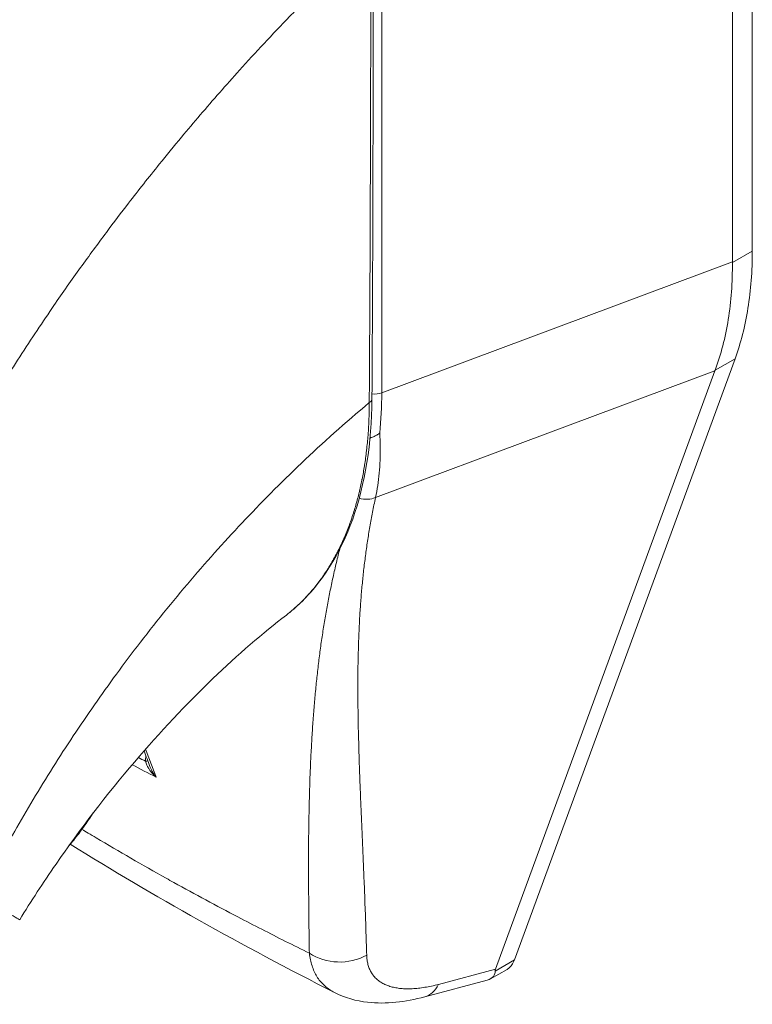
# Model space of a CAD drawing. Header units: inches. Extents: x 1 to 177, y 1 to 112.
# Tile 66 of 70: x 168.59 to 169.76, y 85.22 to 86.78. Entities that reach past the tile are written whole.
import ezdxf

# ---------------------------------------------------------------- set-up
doc = ezdxf.new("R2010")
doc.units = ezdxf.units.IN
doc.header["$LTSCALE"] = 10.666667
doc.header["$MEASUREMENT"] = 0
doc.layers.add('Visible (ANSI)', color=7, linetype='Continuous', lineweight=13)
doc.layers.add('Visible Narrow (ANSI)', color=7, linetype='Continuous', lineweight=18)

msp = doc.modelspace()

# ---------------------------------------------------------------- linework, layer by layer
at = {"layer": 'Visible (ANSI)'}
for p, q in [((169.7551, 86.4104), (169.7551, 87.2878)), ((169.7235, 86.3933), (169.7235, 87.2632)), ((169.3785, 85.2874), (169.7277, 86.2398)), ((169.3482, 85.2727), (169.6958, 86.2207)), ((169.0602, 85.6766), (169.0602, 85.6766)), ((169.1324, 85.6098), (169.1324, 85.6098)), ((169.1389, 85.4451), (169.1389, 85.4451)), ((169.3406, 85.2575), (169.3667, 85.2725)), ((169.2364, 85.229), (169.3353, 85.2553))]:
    msp.add_line(p, q, dxfattribs=at)
for centre, major_axis, ratio, start_param, end_param in [((168.5914, 86.7603), (-0.334, 0.58), 0.578093, 4.40779, 4.407791), ((168.5496, 86.7363), (0.4322, -0.7506), 0.578093, 6.171996, 6.172033), ((168.5496, 86.7363), (0.4519, -0.7847), 0.578093, 6.053216, 6.053257), ((169.656, 85.4223), (-0.3079, -0.1544), 0.107777, 6.169061, 6.237889)]:
    msp.add_ellipse(centre, major_axis=major_axis, ratio=ratio, start_param=start_param, end_param=end_param, dxfattribs=at)
for points in [[(169.1547, 86.9133), (169.1548, 86.667), (169.1542, 86.4211), (169.1528, 86.1756)], [(168.9477, 86.7021), (168.9477, 86.7021), (168.9477, 86.7021), (168.9477, 86.7021)], [(168.933, 86.6857), (168.933, 86.6857), (168.933, 86.6857), (168.933, 86.6857)], [(169.7235, 86.3933), (169.7235, 86.3929), (169.7235, 86.3926), (169.7235, 86.3922)], [(169.6961, 86.2216), (169.696, 86.2213), (169.6959, 86.221), (169.6958, 86.2207)], [(169.0172, 85.8338), (169.0172, 85.8338), (169.0172, 85.8338), (169.0172, 85.8338)], [(168.746, 85.7374), (168.746, 85.7374), (168.746, 85.7374), (168.746, 85.7374)], [(168.8012, 85.5937), (168.7981, 85.602), (168.795, 85.6103), (168.7919, 85.6186)], [(169.0936, 85.2356), (168.9469, 85.3102), (168.8067, 85.3889), (168.6749, 85.4706)], [(169.0936, 85.2356), (169.0936, 85.2356), (169.0936, 85.2356), (169.0936, 85.2356)]]:
    msp.add_open_spline(points, degree=3, dxfattribs=at)
for points, knots in [([(169.7551, 86.4104), (169.7551, 86.3787), (169.7528, 86.3484), (169.7436, 86.2912), (169.7367, 86.2644), (169.7277, 86.2398)], [0, 0, 0, 0, 0.294946, 0.294946, 0.5898921, 0.5898921, 0.5898921, 0.5898921]), ([(169.6961, 86.2216), (169.7054, 86.2464), (169.7124, 86.2733), (169.7216, 86.3305), (169.7238, 86.3607), (169.7235, 86.3922)], [-0.5896434, -0.5896434, -0.5896434, -0.5896434, -0.2948439, -0.2948439, 0, 0, 0, 0]), ([(169.1528, 86.1756), (169.1524, 86.106), (169.142, 86.0411), (169.1026, 85.9309), (169.073, 85.884), (169.0297, 85.8439), (169.0235, 85.8387), (169.0172, 85.8338)], [0, 0, 0, 0, 0.647391, 0.647391, 1.290893, 1.290893, 1.392362, 1.392362, 1.392362, 1.392362]), ([(169.1497, 86.114), (169.151, 86.1145), (169.1522, 86.115), (169.1554, 86.1164), (169.1573, 86.1172), (169.1608, 86.1192), (169.1625, 86.1202), (169.1644, 86.1217), (169.1647, 86.1219), (169.165, 86.1222)], [0.02312455, 0.02312455, 0.02312455, 0.02312455, 0.03464891, 0.03464891, 0.05076492, 0.05076492, 0.06565697, 0.06565697, 0.06905546, 0.06905546, 0.06905546, 0.06905546]), ([(169.0172, 85.8338), (168.9803, 85.8053), (168.9404, 85.7709), (168.8592, 85.693), (168.817, 85.6482), (168.7329, 85.5497), (168.6904, 85.4943), (168.6321, 85.4098), (168.6127, 85.3802), (168.5949, 85.3511)], [0, 0, 0, 0, 0.446381, 0.446381, 0.917028, 0.917028, 1.437182, 1.437182, 1.715865, 1.715865, 1.715865, 1.715865]), ([(168.6723, 85.4676), (168.6778, 85.474), (168.6831, 85.4806), (168.6964, 85.498), (168.7041, 85.509), (168.7115, 85.5203)], [4.8430268, 4.8430268, 4.8430268, 4.8430268, 4.9280206, 4.9280206, 5.0602925, 5.0602925, 5.0602925, 5.0602925]), ([(169.3785, 85.2874), (169.3774, 85.2844), (169.3747, 85.2793), (169.3703, 85.2748), (169.3675, 85.273), (169.3667, 85.2725)], [0, 0, 0, 0, 0.1629274, 0.3097424, 0.3660715, 0.3660715, 0.3660715, 0.3660715]), ([(169.3353, 85.2553), (169.3397, 85.2565), (169.343, 85.2586), (169.3473, 85.2642), (169.3478, 85.2673), (169.3477, 85.2696)], [-0.07791979, -0.07791979, -0.07791979, -0.07791979, -0.03979196, -0.03979196, 0, 0, 0, 0]), ([(169.2364, 85.229), (169.2055, 85.2207), (169.175, 85.2171), (169.1278, 85.2224), (169.1099, 85.2273), (169.0936, 85.2356)], [0, 0, 0, 0, 0.2802006, 0.2802006, 0.4544918, 0.4544918, 0.4544918, 0.4544918])]:
    msp.add_open_spline(points, degree=3, knots=knots, dxfattribs=at)
at = {"layer": 'Visible Narrow (ANSI)'}
for p, q in [((169.1683, 86.1858), (169.1683, 86.9431)), ((169.7551, 86.4104), (169.7235, 86.3922)), ((169.1683, 86.1858), (169.7235, 86.3933)), ((168.646, 86.3194), (168.646, 86.3195)), ((168.6101, 86.2659), (168.61, 86.2659)), ((169.7277, 86.2398), (169.6961, 86.2216)), ((169.1584, 86.0199), (169.6958, 86.2207)), ((168.9191, 85.9496), (168.9191, 85.9496)), ((169.0669, 85.7473), (169.0669, 85.7473)), ((169.0565, 85.6202), (169.0565, 85.6202)), ((169.055, 85.5872), (169.055, 85.5872)), ((169.1363, 85.508), (169.1363, 85.508)), ((169.0524, 85.4597), (169.0524, 85.4597)), ((169.1396, 85.4287), (169.1396, 85.4287)), ((169.3785, 85.2874), (169.3477, 85.2696)), ((169.2582, 85.2487), (169.3482, 85.2727))]:
    msp.add_line(p, q, dxfattribs=at)
for centre, major_axis, ratio, start_param, end_param in [((168.5497, 86.7363), (-0.3242, 0.5629), 0.578093, 4.366568, 4.36657), ((168.5497, 86.7363), (0.3084, -0.5355), 0.578093, 1.195007, 1.195009), ((169.157, 86.1951), (0.0197, 0), 0.575862, 4.268565, 4.268603), ((169.157, 86.1951), (0.0197, 0), 0.575862, 4.496178, 5.323254), ((168.6767, 86.4717), (-0.3457, 0.607), 0.575806, 3.816727, 3.931565), ((169.141, 86.1757), (0.0118, -0.0001), 0.57969, 5.407124, 6.283183), ((169.1409, 86.0451), (-0.0319, 0.0097), 0.823046, 1.56111, 2.375041), ((168.5747, 85.6312), (-0.1128, -0.1963), 0.578826, 2.345857, 2.345918), ((168.5608, 85.6392), (-0.1029, -0.1792), 0.578826, 2.080806, 2.081075), ((168.7873, 85.6037), (-0.0118, -0.0002), 0.178961, 2.18534, 2.655979), ((169.1023, 85.3511), (-0.0787, -0.0023), 0.851152, 0.87929, 2.110203), ((169.2161, 85.3051), (0.0203, -0.0761), 0.593599, 6.283185, 6.877153)]:
    msp.add_ellipse(centre, major_axis=major_axis, ratio=ratio, start_param=start_param, end_param=end_param, dxfattribs=at)
for points, knots in [([(168.4989, 86.0855), (168.5012, 86.0895), (168.5035, 86.0935), (168.5058, 86.0975), (168.5231, 86.1272), (168.5413, 86.1576), (168.5609, 86.189), (168.5634, 86.1931), (168.566, 86.1973), (168.5686, 86.2014), (168.5857, 86.2287), (168.6039, 86.2568), (168.6225, 86.2847), (168.6314, 86.298), (168.6403, 86.3112), (168.6492, 86.3242), (168.6633, 86.3446), (168.6773, 86.3646), (168.6913, 86.3841), (168.705, 86.4032), (168.7187, 86.4218), (168.7322, 86.44), (168.744, 86.4557), (168.7556, 86.4711), (168.7674, 86.4864), (168.7832, 86.5068), (168.7992, 86.5271), (168.816, 86.548), (168.8274, 86.5621), (168.8392, 86.5764), (168.8513, 86.591), (168.8705, 86.614), (168.8906, 86.6376), (168.9117, 86.6616), (168.9219, 86.6733), (168.9324, 86.685), (168.943, 86.6969), (168.9683, 86.7249), (168.9948, 86.7534), (169.0227, 86.7823), (169.0294, 86.7892), (169.0361, 86.7961), (169.0429, 86.8031), (169.0768, 86.8377), (169.1128, 86.8728), (169.1509, 86.9083)], [0, 0, 0, 0, 0.0152892, 0.0152892, 0.0152892, 0.1281656, 0.1281656, 0.1281656, 0.1428571, 0.1428571, 0.1428571, 0.2397281, 0.2397281, 0.2397281, 0.2857143, 0.2857143, 0.2857143, 0.3578831, 0.3578831, 0.3578831, 0.4285714, 0.4285714, 0.4285714, 0.4897426, 0.4897426, 0.4897426, 0.5714286, 0.5714286, 0.5714286, 0.6267197, 0.6267197, 0.6267197, 0.7142857, 0.7142857, 0.7142857, 0.756805, 0.756805, 0.756805, 0.8571429, 0.8571429, 0.8571429, 0.8810186, 0.8810186, 0.8810186, 1, 1, 1, 1]), ([(169.1485, 86.1703), (169.1489, 86.2307), (169.1492, 86.2913), (169.1495, 86.3492), (169.1498, 86.4071), (169.15, 86.4623), (169.1502, 86.5214), (169.1504, 86.5805), (169.1506, 86.6436), (169.1507, 86.7071), (169.1508, 86.7705), (169.1509, 86.8345), (169.1509, 86.9083)], [0, 0, 0, 0, 0.25, 0.25, 0.25, 0.5, 0.5, 0.5, 0.75, 0.75, 0.75, 1, 1, 1, 1]), ([(168.5322, 85.3878), (168.5464, 85.4165), (168.5622, 85.4467), (168.5802, 85.479), (168.5982, 85.5113), (168.6185, 85.5458), (168.6395, 85.5796), (168.6605, 85.6135), (168.6823, 85.6466), (168.7047, 85.6792), (168.7272, 85.7118), (168.7502, 85.7438), (168.7764, 85.778), (168.8025, 85.8123), (168.8317, 85.8487), (168.8604, 85.8827), (168.8892, 85.9166), (168.9174, 85.9482), (168.947, 85.9797), (168.9767, 86.0112), (169.0078, 86.0427), (169.0412, 86.0745), (169.0746, 86.1063), (169.1105, 86.1385), (169.1485, 86.1703)], [0, 0, 0, 0, 0.125, 0.125, 0.125, 0.25, 0.25, 0.25, 0.375, 0.375, 0.375, 0.5, 0.5, 0.5, 0.625, 0.625, 0.625, 0.75, 0.75, 0.75, 0.875, 0.875, 0.875, 1, 1, 1, 1]), ([(169.0172, 85.8338), (169.0178, 85.8342), (169.0183, 85.8347), (169.0189, 85.8351), (169.0201, 85.836), (169.0213, 85.837), (169.0225, 85.838), (169.0272, 85.8418), (169.0319, 85.846), (169.0367, 85.8504), (169.0378, 85.8515), (169.039, 85.8526), (169.0401, 85.8537), (169.0449, 85.8584), (169.0497, 85.8634), (169.0542, 85.8686), (169.0552, 85.8697), (169.0562, 85.8709), (169.0572, 85.872), (169.0618, 85.8773), (169.0661, 85.8828), (169.0702, 85.8884), (169.0711, 85.8895), (169.0719, 85.8907), (169.0727, 85.8918), (169.0768, 85.8976), (169.0808, 85.9035), (169.0846, 85.9096), (169.0853, 85.9107), (169.0859, 85.9118), (169.0866, 85.9129), (169.0904, 85.9191), (169.0939, 85.9255), (169.0973, 85.932), (169.0979, 85.933), (169.0984, 85.934), (169.0989, 85.9351), (169.1023, 85.9417), (169.1054, 85.9484), (169.1084, 85.9552), (169.1088, 85.9562), (169.1092, 85.9571), (169.1096, 85.9581), (169.1126, 85.965), (169.1153, 85.972), (169.1179, 85.9791), (169.1182, 85.9799), (169.1185, 85.9808), (169.1188, 85.9816), (169.1214, 85.9888), (169.1237, 85.9961), (169.1258, 86.0031), (169.126, 86.0038), (169.1263, 86.0045), (169.1265, 86.0052), (169.1285, 86.0123), (169.1303, 86.0191), (169.132, 86.0257), (169.1321, 86.0263), (169.1323, 86.0268), (169.1324, 86.0274), (169.134, 86.0341), (169.1355, 86.0407), (169.1368, 86.0475), (169.1369, 86.048), (169.137, 86.0485), (169.1371, 86.0489), (169.1385, 86.0558), (169.1398, 86.0629), (169.1409, 86.0702), (169.141, 86.0706), (169.141, 86.0709), (169.1411, 86.0713), (169.1422, 86.0787), (169.1432, 86.0862), (169.1441, 86.0939), (169.1442, 86.0942), (169.1442, 86.0945), (169.1442, 86.0948), (169.1451, 86.1026), (169.1459, 86.1106), (169.1465, 86.1189), (169.1465, 86.1191), (169.1465, 86.1193), (169.1466, 86.1194), (169.1472, 86.1279), (169.1477, 86.1366), (169.148, 86.1451), (169.1483, 86.1537), (169.1485, 86.1621), (169.1485, 86.1703)], [0.6998682, 0.6998682, 0.6998682, 0.6998682, 0.7017394, 0.7017394, 0.7017394, 0.7058824, 0.7058824, 0.7058824, 0.7216774, 0.7216774, 0.7216774, 0.7254902, 0.7254902, 0.7254902, 0.7415813, 0.7415813, 0.7415813, 0.745098, 0.745098, 0.745098, 0.7614429, 0.7614429, 0.7614429, 0.7647059, 0.7647059, 0.7647059, 0.781345, 0.781345, 0.781345, 0.7843137, 0.7843137, 0.7843137, 0.8012383, 0.8012383, 0.8012383, 0.8039216, 0.8039216, 0.8039216, 0.8211313, 0.8211313, 0.8211313, 0.8235294, 0.8235294, 0.8235294, 0.841031, 0.841031, 0.841031, 0.8431373, 0.8431373, 0.8431373, 0.8609352, 0.8609352, 0.8609352, 0.8627451, 0.8627451, 0.8627451, 0.8808002, 0.8808002, 0.8808002, 0.8823529, 0.8823529, 0.8823529, 0.9006992, 0.9006992, 0.9006992, 0.9019608, 0.9019608, 0.9019608, 0.9206058, 0.9206058, 0.9206058, 0.9215686, 0.9215686, 0.9215686, 0.9404978, 0.9404978, 0.9404978, 0.9411765, 0.9411765, 0.9411765, 0.9603964, 0.9603964, 0.9603964, 0.9607843, 0.9607843, 0.9607843, 0.9802899, 0.9802899, 0.9802899, 1, 1, 1, 1]), ([(169.165, 86.1222), (169.1655, 86.1148), (169.1658, 86.1075), (169.1659, 86.1003), (169.166, 86.0931), (169.166, 86.086), (169.1657, 86.079), (169.1654, 86.0721), (169.165, 86.0652), (169.1644, 86.0585), (169.1637, 86.0518), (169.1629, 86.0453), (169.1619, 86.0388), (169.1609, 86.0324), (169.1597, 86.0261), (169.1584, 86.0199)], [0, 0, 0, 0, 0.2, 0.2, 0.2, 0.4, 0.4, 0.4, 0.6, 0.6, 0.6, 0.8, 0.8, 0.8, 1, 1, 1, 1]), ([(169.1584, 86.0199), (169.1567, 86.0122), (169.1551, 86.0044), (169.1537, 85.9967), (169.1522, 85.989), (169.1508, 85.9813), (169.1494, 85.9736), (169.1481, 85.966), (169.1469, 85.9583), (169.1457, 85.9506), (169.1446, 85.9429), (169.1435, 85.9353), (169.1425, 85.9276), (169.1415, 85.9199), (169.1405, 85.9122), (169.1396, 85.9045), (169.1388, 85.8968), (169.138, 85.8891), (169.1372, 85.8814), (169.1365, 85.8737), (169.1358, 85.8659), (169.1352, 85.8581), (169.1346, 85.8503), (169.1341, 85.8425), (169.1336, 85.8347), (169.1331, 85.8268), (169.1327, 85.8189), (169.1324, 85.811), (169.132, 85.8031), (169.1317, 85.7951), (169.1314, 85.787), (169.1312, 85.779), (169.131, 85.7709), (169.1308, 85.7627), (169.1306, 85.7545), (169.1305, 85.7462), (169.1305, 85.7379), (169.1304, 85.7296), (169.1304, 85.7211), (169.1304, 85.7126), (169.1304, 85.7041), (169.1305, 85.6955), (169.1306, 85.6868), (169.1307, 85.678), (169.1309, 85.6692), (169.131, 85.6602), (169.1312, 85.6513), (169.1314, 85.6422), (169.1317, 85.633), (169.1319, 85.6238), (169.1322, 85.6144), (169.1325, 85.6049), (169.1328, 85.5954), (169.1332, 85.5857), (169.1335, 85.5758), (169.1339, 85.566), (169.1343, 85.556), (169.1347, 85.5457), (169.1351, 85.5355), (169.1355, 85.5251), (169.136, 85.5145), (169.1364, 85.5039), (169.1369, 85.4931), (169.1374, 85.482), (169.1378, 85.4709), (169.1383, 85.4596), (169.1388, 85.448), (169.1393, 85.4365), (169.1398, 85.4246), (169.1403, 85.4125), (169.1408, 85.4004), (169.1413, 85.388), (169.1417, 85.3753), (169.1422, 85.3626), (169.1427, 85.3495), (169.1431, 85.3361), (169.1436, 85.3227), (169.144, 85.3089), (169.1444, 85.2948)], [0, 0, 0, 0, 0.038462, 0.038462, 0.038462, 0.076923, 0.076923, 0.076923, 0.115385, 0.115385, 0.115385, 0.153846, 0.153846, 0.153846, 0.192308, 0.192308, 0.192308, 0.230769, 0.230769, 0.230769, 0.269231, 0.269231, 0.269231, 0.307692, 0.307692, 0.307692, 0.346154, 0.346154, 0.346154, 0.384615, 0.384615, 0.384615, 0.423077, 0.423077, 0.423077, 0.461538, 0.461538, 0.461538, 0.5, 0.5, 0.5, 0.538462, 0.538462, 0.538462, 0.576923, 0.576923, 0.576923, 0.615385, 0.615385, 0.615385, 0.653846, 0.653846, 0.653846, 0.692308, 0.692308, 0.692308, 0.730769, 0.730769, 0.730769, 0.769231, 0.769231, 0.769231, 0.807692, 0.807692, 0.807692, 0.846154, 0.846154, 0.846154, 0.884615, 0.884615, 0.884615, 0.923077, 0.923077, 0.923077, 0.961538, 0.961538, 0.961538, 1, 1, 1, 1]), ([(169.1017, 85.9383), (169.1009, 85.9351), (169.1001, 85.9318), (169.0993, 85.9286), (169.0973, 85.9208), (169.0955, 85.9131), (169.0937, 85.9054), (169.0919, 85.8976), (169.0902, 85.8899), (169.0886, 85.8821), (169.0869, 85.8743), (169.0854, 85.8665), (169.0839, 85.8587), (169.0824, 85.8509), (169.0809, 85.843), (169.0796, 85.8352), (169.0782, 85.8273), (169.0769, 85.8194), (169.0756, 85.8114), (169.0744, 85.8034), (169.0732, 85.7954), (169.072, 85.7874), (169.0709, 85.7793), (169.0698, 85.7712), (169.0688, 85.763), (169.0678, 85.7548), (169.0668, 85.7465), (169.0659, 85.7382), (169.065, 85.7299), (169.0641, 85.7214), (169.0633, 85.7129), (169.0625, 85.7044), (169.0617, 85.6958), (169.061, 85.6871), (169.0603, 85.6784), (169.0596, 85.6696), (169.059, 85.6607), (169.0584, 85.6518), (169.0578, 85.6427), (169.0573, 85.6336), (169.0568, 85.6244), (169.0563, 85.6151), (169.0558, 85.6056), (169.0554, 85.5961), (169.055, 85.5865), (169.0546, 85.5767), (169.0543, 85.5669), (169.054, 85.557), (169.0537, 85.5469), (169.0534, 85.5367), (169.0532, 85.5264), (169.053, 85.5158), (169.0528, 85.5053), (169.0527, 85.4946), (169.0525, 85.4836), (169.0524, 85.4726), (169.0524, 85.4614), (169.0523, 85.4499), (169.0523, 85.4385), (169.0523, 85.4267), (169.0523, 85.4147), (169.0524, 85.4027), (169.0525, 85.3904), (169.0526, 85.3778), (169.0527, 85.3652), (169.0528, 85.3523), (169.053, 85.339), (169.0532, 85.3257), (169.0534, 85.3121), (169.0536, 85.298)], [0.1377234, 0.1377234, 0.1377234, 0.1377234, 0.1538462, 0.1538462, 0.1538462, 0.1923077, 0.1923077, 0.1923077, 0.2307692, 0.2307692, 0.2307692, 0.2692308, 0.2692308, 0.2692308, 0.3076923, 0.3076923, 0.3076923, 0.3461538, 0.3461538, 0.3461538, 0.3846154, 0.3846154, 0.3846154, 0.4230769, 0.4230769, 0.4230769, 0.4615385, 0.4615385, 0.4615385, 0.5, 0.5, 0.5, 0.5384615, 0.5384615, 0.5384615, 0.5769231, 0.5769231, 0.5769231, 0.6153846, 0.6153846, 0.6153846, 0.6538462, 0.6538462, 0.6538462, 0.6923077, 0.6923077, 0.6923077, 0.7307692, 0.7307692, 0.7307692, 0.7692308, 0.7692308, 0.7692308, 0.8076923, 0.8076923, 0.8076923, 0.8461538, 0.8461538, 0.8461538, 0.8846154, 0.8846154, 0.8846154, 0.9230769, 0.9230769, 0.9230769, 0.9615385, 0.9615385, 0.9615385, 1, 1, 1, 1]), ([(168.811, 85.5769), (168.8095, 85.5782), (168.8081, 85.5796), (168.8068, 85.5809), (168.8055, 85.5822), (168.8044, 85.5835), (168.8033, 85.5848), (168.8023, 85.5861), (168.8013, 85.5873), (168.8004, 85.5886), (168.7996, 85.5898), (168.7988, 85.591), (168.7981, 85.5922), (168.7975, 85.5934), (168.7969, 85.5945), (168.7963, 85.5957), (168.7958, 85.5968), (168.7954, 85.5979), (168.795, 85.599), (168.7946, 85.6001), (168.7944, 85.6011), (168.7941, 85.6021)], [0, 0, 0, 0, 0.1428571, 0.1428571, 0.1428571, 0.2857143, 0.2857143, 0.2857143, 0.4285714, 0.4285714, 0.4285714, 0.5714286, 0.5714286, 0.5714286, 0.7142857, 0.7142857, 0.7142857, 0.8571429, 0.8571429, 0.8571429, 0.9999993, 0.9999993, 0.9999993, 0.9999993]), ([(168.811, 85.5769), (168.8096, 85.5787), (168.8083, 85.5804), (168.8072, 85.5821), (168.8061, 85.5838), (168.8051, 85.5855), (168.8042, 85.5871), (168.8034, 85.5887), (168.8026, 85.5903), (168.802, 85.5918), (168.8017, 85.5925), (168.8015, 85.5931), (168.8012, 85.5937)], [0.0000004, 0.0000004, 0.0000004, 0.0000004, 0.1666667, 0.1666667, 0.1666667, 0.3333333, 0.3333333, 0.3333333, 0.5, 0.5, 0.5, 0.5681702, 0.5681702, 0.5681702, 0.5681702]), ([(169.0536, 85.298), (169.0284, 85.3105), (169.0034, 85.3231), (168.9782, 85.336), (168.9656, 85.3424), (168.953, 85.3489), (168.9404, 85.3555), (168.9066, 85.3732), (168.8726, 85.3915), (168.839, 85.4101), (168.8349, 85.4123), (168.8309, 85.4146), (168.8269, 85.4168), (168.7893, 85.4378), (168.7522, 85.4592), (168.7158, 85.4808), (168.7116, 85.4833), (168.7074, 85.4858), (168.7032, 85.4884), (168.6999, 85.4903), (168.6967, 85.4923), (168.6934, 85.4942)], [0, 0, 0, 0, 0.1332987, 0.1332987, 0.1332987, 0.2, 0.2, 0.2, 0.378562, 0.378562, 0.378562, 0.4, 0.4, 0.4, 0.6, 0.6, 0.6, 0.6231445, 0.6231445, 0.6231445, 0.6411021, 0.6411021, 0.6411021, 0.6411021]), ([(168.5322, 85.3878), (168.5426, 85.3818), (168.5523, 85.3761), (168.5605, 85.3713), (168.5688, 85.3665), (168.5756, 85.3625), (168.581, 85.3594), (168.5863, 85.3563), (168.5901, 85.354), (168.5924, 85.3526), (168.5941, 85.3516), (168.5949, 85.3511), (168.5949, 85.3511)], [0, 0, 0, 0, 0.1428571, 0.1428571, 0.1428571, 0.2857143, 0.2857143, 0.2857143, 0.4285714, 0.4285714, 0.4285714, 0.5328023, 0.5328023, 0.5328023, 0.5328023]), ([(169.0536, 85.298), (169.054, 85.2945), (169.0545, 85.291), (169.0552, 85.2877), (169.0559, 85.2844), (169.0568, 85.2812), (169.0578, 85.2781), (169.0588, 85.275), (169.0599, 85.2721), (169.0612, 85.2693), (169.0625, 85.2664), (169.064, 85.2637), (169.0655, 85.2612), (169.0671, 85.2586), (169.0689, 85.2561), (169.0708, 85.2538), (169.0726, 85.2515), (169.0747, 85.2494), (169.0768, 85.2473), (169.079, 85.2453), (169.0813, 85.2434), (169.0837, 85.2416), (169.0862, 85.2399), (169.0888, 85.2382), (169.0915, 85.2368), (169.0922, 85.2364), (169.0929, 85.236), (169.0936, 85.2356)], [0, 0, 0, 0, 0.0555556, 0.0555556, 0.0555556, 0.1111111, 0.1111111, 0.1111111, 0.1666667, 0.1666667, 0.1666667, 0.2222222, 0.2222222, 0.2222222, 0.2777778, 0.2777778, 0.2777778, 0.3333333, 0.3333333, 0.3333333, 0.3888889, 0.3888889, 0.3888889, 0.4444444, 0.4444444, 0.4444444, 0.4587879, 0.4587879, 0.4587879, 0.4587879]), ([(169.1444, 85.2948), (169.1445, 85.2922), (169.1447, 85.2897), (169.145, 85.2873), (169.1454, 85.2849), (169.1458, 85.2826), (169.1464, 85.2804), (169.147, 85.2782), (169.1477, 85.276), (169.1485, 85.274), (169.1493, 85.2719), (169.1503, 85.27), (169.1514, 85.2681), (169.1524, 85.2663), (169.1536, 85.2645), (169.1549, 85.2628), (169.1562, 85.2611), (169.1577, 85.2596), (169.1592, 85.2581), (169.1607, 85.2566), (169.1624, 85.2552), (169.1642, 85.2539), (169.1659, 85.2526), (169.1678, 85.2514), (169.1698, 85.2503), (169.1718, 85.2492), (169.1739, 85.2482), (169.1761, 85.2474), (169.1783, 85.2465), (169.1806, 85.2457), (169.183, 85.245), (169.1854, 85.2443), (169.1879, 85.2437), (169.1905, 85.2433), (169.1931, 85.2428), (169.1958, 85.2424), (169.1986, 85.2421), (169.2014, 85.2419), (169.2043, 85.2417), (169.2073, 85.2417), (169.2103, 85.2416), (169.2133, 85.2416), (169.2165, 85.2418), (169.2197, 85.2419), (169.2229, 85.2422), (169.2262, 85.2426), (169.2295, 85.2429), (169.2329, 85.2434), (169.2364, 85.244), (169.2399, 85.2446), (169.2435, 85.2453), (169.2471, 85.246), (169.2507, 85.2468), (169.2544, 85.2477), (169.2582, 85.2487)], [0, 0, 0, 0, 0.055556, 0.055556, 0.055556, 0.111111, 0.111111, 0.111111, 0.166667, 0.166667, 0.166667, 0.222222, 0.222222, 0.222222, 0.277778, 0.277778, 0.277778, 0.333333, 0.333333, 0.333333, 0.388889, 0.388889, 0.388889, 0.444444, 0.444444, 0.444444, 0.5, 0.5, 0.5, 0.555556, 0.555556, 0.555556, 0.611111, 0.611111, 0.611111, 0.666667, 0.666667, 0.666667, 0.722222, 0.722222, 0.722222, 0.777778, 0.777778, 0.777778, 0.833333, 0.833333, 0.833333, 0.888889, 0.888889, 0.888889, 0.944444, 0.944444, 0.944444, 1, 1, 1, 1])]:
    msp.add_open_spline(points, degree=3, knots=knots, dxfattribs=at)
for points in [[(169.1031, 85.9436), (169.1031, 85.9436), (169.1031, 85.9436), (169.1031, 85.9436)], [(168.7483, 85.7405), (168.7483, 85.7405), (168.7483, 85.7405), (168.7483, 85.7405)], [(168.7943, 85.6213), (168.7998, 85.6068), (168.8054, 85.592), (168.811, 85.5769)], [(168.7941, 85.6021), (168.7903, 85.6041), (168.7865, 85.6061), (168.7828, 85.6081)], [(168.7941, 85.6021), (168.7941, 85.605), (168.7943, 85.6079), (168.7948, 85.6109)], [(168.811, 85.5769), (168.7982, 85.5834), (168.7855, 85.5899), (168.773, 85.5966)]]:
    msp.add_open_spline(points, degree=3, dxfattribs=at)

doc.saveas('drawing.dxf')
